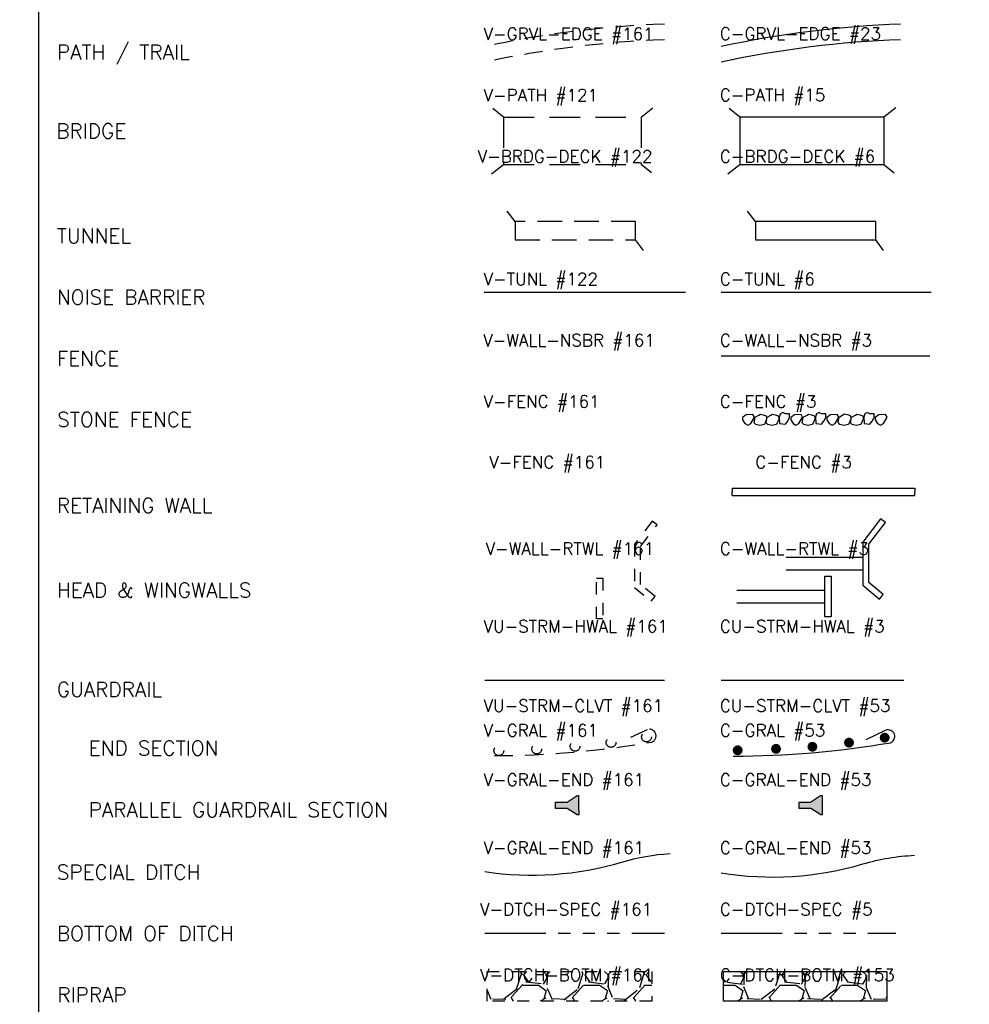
# Model space of a CAD drawing. Extents: x 429357 to 505151, y 227904 to 248592.
# Tile 255 of 256: x 503102 to 503110, y 229930 to 229938. Entities that reach past the tile are written whole.
import ezdxf

# ---------------------------------------------------------------- set-up
doc = ezdxf.new("R2010")
doc.units = 0
doc.header["$MEASUREMENT"] = 0
for name, pattern in [('D05', [0.075, 0.05, -0.025]), ('D10', [0.15, 0.1, -0.05]), ('D15', [0.225, 0.15, -0.075]), ('D20', [0.3, 0.2, -0.1]), ('D25', [0.375, 0.25, -0.125]), ('STREAM2', [0.7375, 0.5, -0.05, 0.0125, -0.05, 0.0125, -0.05, 0.0125, -0.05])]:
    doc.linetypes.add(name, pattern=pattern)
for name, color, linetype in [('C-BRDG-DECK', 6, 'Continuous'), ('C-DTCH-BOTM', 153, 'STREAM2'), ('C-DTCH-SPEC', 5, 'DitchLine'), ('C-FENC', 3, 'LINKFENCE'), ('C-GRAL', 53, 'GRAIL'), ('C-GRAL-END', 53, 'Continuous'), ('C-PATH', 15, 'Continuous'), ('C-RRAP', 1, 'Continuous'), ('C-TUNL', 6, 'Continuous'), ('C-WALL-NSBR', 3, 'NOISE-BARRIER'), ('C-WALL-RTWL', 3, 'Continuous'), ('CU-STRM-CLVT', 53, 'Continuous'), ('CU-STRM-HWAL', 3, 'Continuous'), ('V-ANNO-LGND-LWT6', 6, 'Continuous'), ('V-ANNO-LGND-T120', 4, 'Continuous'), ('V-BRDG-DECK', 122, 'D25'), ('V-DTCH-BOTM', 161, 'STREAM2'), ('V-DTCH-SPEC', 161, 'DitchLine'), ('V-GRAL', 161, 'GRAIL-EX'), ('V-GRAL-END', 161, 'D15'), ('V-PATH-LGND', 121, 'D15'), ('V-RRAP', 161, 'D05'), ('V-RWAY-PROP-TEXT', 4, 'Continuous'), ('V-TUNL', 122, 'D20'), ('V-WALL-NSBR', 161, 'NOISE-BARRIER'), ('VU-STRM-HWAL', 161, 'D10')]:
    doc.layers.add(name, color=color, linetype=linetype)
doc.layers.add('V-ANNO-LGND-LAYR-INFO', color=1, linetype='Continuous', plot=False)
doc.styles.add('L100', font='simplex.shx', dxfattribs={"height": 0.1})
doc.styles.add('L120', font='simplex.shx', dxfattribs={"height": 0.12})
doc.styles.add('ROMANSM', font='romansm.shx')
doc.styles.add('SYMAP', font='symap.shx')
doc.linetypes.add('DitchLine', pattern='A,0.3,-0.14,["V",Standard,S=0.1,R=90,X=-0.02,Y=-0.05],-0.04', length=0.48)
doc.linetypes.add('GRAIL', pattern='A,0.15,-0.01,["I",SYMAP,S=0.2,R=0,X=-0.04,Y=-0.04],0.12', length=0.28)
doc.linetypes.add('GRAIL-EX', pattern='A,0.25,[133,ltypeshp.shx,S=0.04,R=0,X=-0.04,Y=0.04],0.01', length=0.26)
doc.linetypes.add('LINKFENCE', pattern='A,0.25,-0.08,0.25,-0.08,["X",Standard,S=0.08,R=0,X=-0.004,Y=-0.04],-0.12', length=0.78)
doc.linetypes.add('NOISE-BARRIER', pattern='A,0,["====",ROMANSM,S=0.15,R=0,X=-0.05,Y=-0.075],-0.3,["X",ROMANSM,S=0.1,R=0,X=0.3,Y=-0.055],-0.5', length=0.8)

# ---------------------------------------------------------------- blocks, each defined once
blk = doc.blocks.new('V-GUARDRAIL END SECTION')
blk.add_lwpolyline([(0, 0, 0.041137), (1.2837, 0.1105, 1), (1.2449, 0.2117), (1.0812, 0.133)], format="xyb")
for centre in [(1.2407, 0.152), (0.0351, 0.0405), (0.3439, 0.0541), (0.6575, 0.0766), (0.9514, 0.1077)]:
    blk.add_circle(centre, 0.04)
blk = doc.blocks.new('V-GUARDRAIL PARALLEL SECTION')
h = blk.add_hatch(color=155)
h.dxf.hatch_style = 1
h.paths.add_polyline_path([(0.1881, 0.0799), (0.1753, 0.0799), (0.0945, 0.0261), (-0.0001, 0.0256), (0, 0), (0.0002, -0.0256), (0.0948, -0.0249), (0.1763, -0.0776), (0.1891, -0.0775), (0.1885, 0.0012)])
for p, q in [((-0.0001, 0.0256), (0.0945, 0.0261)), ((0, 0), (-0.0001, 0.0256)), ((0.0002, -0.0256), (0, 0)), ((0.0945, 0.0261), (0.1753, 0.0799)), ((0.1753, 0.0799), (0.1881, 0.0799)), ((0.1881, 0.0799), (0.1885, 0.001)), ((0.1885, 0.0014), (0.1891, -0.0775)), ((0.0948, -0.0249), (0.0002, -0.0256)), ((0.1763, -0.0776), (0.0948, -0.0249)), ((0.1891, -0.0775), (0.1763, -0.0776))]:
    blk.add_line(p, q)
blk = doc.blocks.new('C-GUARDRAIL PARALLEL SECTION')
h = blk.add_hatch(color=256)
h.dxf.hatch_style = 1
h.paths.add_polyline_path([(0.1763, -0.0841), (0.1891, -0.084), (0.1885, -0.0053), (0.1881, 0.0734), (0.1753, 0.0733), (0.0945, 0.0196), (-0.0001, 0.0191), (0, -0.0065), (0.0002, -0.0321), (0.0948, -0.0314)])
for p, q in [((-0.0001, 0.0191), (0.0945, 0.0196)), ((0, -0.0065), (-0.0001, 0.0191)), ((0.0945, 0.0196), (0.1753, 0.0733)), ((0.1753, 0.0733), (0.1881, 0.0734)), ((0.1881, 0.0734), (0.1885, -0.0055)), ((0.0002, -0.0321), (0, -0.0065)), ((0.0948, -0.0314), (0.0002, -0.0321)), ((0.1763, -0.0841), (0.0948, -0.0314)), ((0.1885, -0.0051), (0.1891, -0.084)), ((0.1891, -0.084), (0.1763, -0.0841))]:
    blk.add_line(p, q)
blk = doc.blocks.new('C-GUARDRAIL END SECTION')
blk.add_lwpolyline([(0, 0, 0.041137), (1.2837, 0.1105, 1), (1.2449, 0.2117), (1.0812, 0.133)], format="xyb")
at = {"const_width": 0.04, "elevation": 0.4344}
for points in [[(1.2161, 0.1515, 1), (1.2561, 0.1515, 1)], [(0.329, 0.0604, 1), (0.369, 0.0604, 1)], [(0.6259, 0.0774, 1), (0.6659, 0.0774, 1)], [(0.9249, 0.1108, 1), (0.9649, 0.1108, 1)]]:
    blk.add_lwpolyline(points, format="xyb", close=True, dxfattribs=at)
at = {"const_width": 0.04}
blk.add_lwpolyline([(0.0156, 0.0484, 1), (0.0556, 0.0484, 1)], format="xyb", close=True, dxfattribs=at)
for centre, start, end in [((1.2357, 0.1558), 0, 180), ((1.2357, 0.1558), 180, 0), ((0.0356, 0.0484), 0, 180), ((0.0356, 0.0484), 180, 0)]:
    blk.add_arc(centre, 0.0243, start, end)

msp = doc.modelspace()

# ---------------------------------------------------------------- hatches: boundary and pattern name
at = {"layer": 'C-RRAP'}
h = msp.add_hatch(dxfattribs=at)
h.set_pattern_fill('GRAVEL', color=256, scale=0.5, style=0)
h.set_pattern_definition([(228.0128, (503084.321358, 229916.71558), (-4.000000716, -4.50000247), [0.067268, -6.659547]), (184.9697, (503084.276357, 229916.665578), (6.000002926, 0.499995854), [0.115434, -11.427967]), (132.5104, (503084.161357, 229916.655578), (4.99999736, -5.500006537), [0.081394, -8.058019]), (267.2737, (503083.966357, 229916.530578), (0.499998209, 10.000004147), [0.105119, -10.406783]), (292.8337, (503083.961357, 229916.425578), (-2.500005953, 6.000000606), [0.1030775, -10.2046906]), (357.2737, (503084.001357, 229916.330578), (-10.000004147, 0.499998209), [0.105119, -10.406783]), (37.6942, (503084.106357, 229916.325578), (-6.500006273, -4.999997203), [0.1390146, -13.76243]), (72.2553, (503084.216357, 229916.410578), (3.500006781, 11.000002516), [0.131244, -12.9931657]), (121.4296, (503084.256357, 229916.535578), (-4.000005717, 6.500000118), [0.105475, -10.4420407]), (175.2364, (503084.201357, 229916.62558), (5.500002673, -0.499995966), [0.120416, -5.900384]), (222.3974, (503084.081357, 229916.635578), (-6.0000060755, -5.499998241), [0.155724, -15.4166937]), (138.8141, (503084.461358, 229916.52558), (-3.50000287, 2.99999986), [0.0531505, -5.261924]), (171.4692, (503084.421358, 229916.560578), (6.500001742, -1.000004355), [0.1011185, -10.0107595]), (225, (503084.32136, 229916.57558), (-6e-17, -0.5000004), [0.0707105, -0.636396]), (203.1986, (503084.28636, 229916.63558), (2.50000087, 1.00000106), [0.038079, -3.769809]), (291.8014, (503084.25136, 229916.62058), (-0.50000016, 1.50000074), [0.0538515, -2.638732]), (30.9638, (503084.27136, 229916.57058), (1.4999996, 1.00000164), [0.0874645, -2.828013]), (161.5651, (503084.34636, 229916.61558), (1.0000006, -0.4999994), [0.0632455, -1.517894]), (16.3895, (503083.961357, 229916.620578), (5.0000031, 1.499996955), [0.0886, -8.771426]), (70.3462, (503084.046357, 229916.645578), (-1.999998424, -5.500003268), [0.0743305, -7.358707]), (293.1986, (503084.34636, 229916.71558), (-1.00000106, 2.50000087), [0.0761575, -3.7317305]), (343.6105, (503084.376358, 229916.645578), (-5.0000031, 1.499996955), [0.0886, -8.771426]), (339.444, (503083.96136, 229916.31058), (-2.50000192, 0.9999984), [0.08544, -4.186564]), (294.7751, (503084.041357, 229916.280578), (-2.499997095, 5.50000391), [0.071589, -7.087324]), (66.8014, (503084.35136, 229916.21558), (1.00000106, 2.50000087), [0.0761575, -3.7317305]), (17.354, (503084.381358, 229916.285578), (-6.50000361, -1.99999805), [0.0838155, -8.297715]), (69.444, (503084.10636, 229916.21558), (-0.9999984, -2.50000192), [0.04272, -4.229284]), (101.3099, (503084.32136, 229916.21558), (-0.499999, 2.00000118), [0.025495, -2.5240155]), (165.9638, (503084.31636, 229916.24058), (1.50000087, -0.49999923), [0.1030775, -1.958476]), (186.009, (503084.216357, 229916.265578), (5.000001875, 0.499999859), [0.095525, -9.456965]), (303.6901, (503084.27136, 229916.52558), (-0.5000009, 1.0000002), [0.072111, -1.730665]), (353.1572, (503084.311358, 229916.465578), (8.500003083, -1.000004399), [0.125897, -12.4637865]), (60.9454, (503084.436358, 229916.45058), (-2.00000081, -3.50000159), [0.051478, -5.096339]), (90, (503084.46136, 229916.4956), (-0.5, 0.5), [0.03, -0.47]), (120.2564, (503084.206357, 229916.280578), (1.999998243, -3.50000263), [0.069462, -6.876763]), (48.0128, (503084.171357, 229916.34058), (4.000000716, 4.50000247), [0.134536, -6.5922786]), (0, (503084.26136, 229916.4406), (0.5, 0.5), [0.13, -0.37]), (325.3048, (503084.391358, 229916.440578), (-4.99999913, 3.500005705), [0.079057, -7.82664]), (254.0546, (503084.45636, 229916.39558), (-0.50000014, -2.00000086), [0.072801, -3.5672554]), (207.646, (503084.436358, 229916.325578), (-9.500001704, -5.000005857), [0.1185325, -11.734742]), (175.4261, (503084.331358, 229916.270578), (-6.500002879, 0.4999976), [0.1253996, -12.414542])])
h.paths.add_polyline_path([(503107.7992, 229930.3137), (503107.7992, 229930.5548), (503109.1337, 229930.5548), (503109.1337, 229930.3137)])
at = {"layer": 'V-RRAP'}
h = msp.add_hatch(dxfattribs=at)
h.set_pattern_fill('GRAVEL', color=256, scale=0.5, style=0)
h.set_pattern_definition([(228.0128, (503084.21442, 229916.71558), (-4.000000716, -4.50000247), [0.067268, -6.659547]), (184.9697, (503084.16942, 229916.665578), (6.000002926, 0.499995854), [0.115434, -11.427967]), (132.5104, (503084.05442, 229916.655578), (4.99999736, -5.500006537), [0.081394, -8.058019]), (267.2737, (503083.85942, 229916.530578), (0.499998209, 10.000004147), [0.105119, -10.406783]), (292.8337, (503083.85442, 229916.425578), (-2.500005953, 6.000000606), [0.1030775, -10.2046906]), (357.2737, (503083.89442, 229916.330578), (-10.000004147, 0.499998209), [0.105119, -10.406783]), (37.6942, (503083.999419, 229916.325578), (-6.500006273, -4.999997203), [0.1390146, -13.76243]), (72.2553, (503084.109419, 229916.410578), (3.500006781, 11.000002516), [0.131244, -12.993166]), (121.4296, (503084.14942, 229916.535578), (-4.000005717, 6.500000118), [0.105475, -10.442041]), (175.2364, (503084.09442, 229916.62558), (5.50000267, -0.499995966), [0.120416, -5.900384]), (222.3974, (503083.974419, 229916.635578), (-6.000006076, -5.499998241), [0.155724, -15.4166937]), (138.8141, (503084.35442, 229916.52558), (-3.50000287, 2.99999986), [0.0531505, -5.261924]), (171.4692, (503084.31442, 229916.560578), (6.500001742, -1.000004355), [0.1011185, -10.0107595]), (225, (503084.21442, 229916.57558), (-6e-17, -0.5000004), [0.0707105, -0.636396]), (203.1986, (503084.17942, 229916.63558), (2.50000087, 1.00000106), [0.038079, -3.769809]), (291.8014, (503084.14442, 229916.62058), (-0.50000016, 1.50000074), [0.0538515, -2.638732]), (30.9638, (503084.16442, 229916.57058), (1.4999996, 1.00000164), [0.0874645, -2.828013]), (161.5651, (503084.23942, 229916.61558), (1.0000006, -0.4999994), [0.0632455, -1.517894]), (16.3895, (503083.85442, 229916.620578), (5.0000031, 1.499996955), [0.0886, -8.771426]), (70.3462, (503083.93942, 229916.645578), (-1.999998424, -5.500003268), [0.0743305, -7.358707]), (293.1986, (503084.23942, 229916.71558), (-1.00000106, 2.50000087), [0.0761575, -3.7317305]), (343.6105, (503084.26942, 229916.645578), (-5.0000031, 1.499996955), [0.0886, -8.771426]), (339.444, (503083.85442, 229916.31058), (-2.50000192, 0.9999984), [0.08544, -4.186564]), (294.7751, (503083.93442, 229916.280578), (-2.499997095, 5.50000391), [0.071589, -7.087324]), (66.8014, (503084.24442, 229916.21558), (1.00000106, 2.50000087), [0.0761575, -3.7317305]), (17.354, (503084.27442, 229916.285578), (-6.50000361, -1.99999805), [0.0838155, -8.297715]), (69.444, (503083.99942, 229916.21558), (-0.9999984, -2.50000192), [0.04272, -4.229284]), (101.3099, (503084.21442, 229916.21558), (-0.499999, 2.00000118), [0.025495, -2.5240155]), (165.9638, (503084.20942, 229916.24058), (1.5000009, -0.49999923), [0.1030775, -1.958476]), (186.009, (503084.10942, 229916.265578), (5.000001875, 0.49999986), [0.095525, -9.456965]), (303.6901, (503084.16442, 229916.52558), (-0.5000009, 1.0000002), [0.072111, -1.730665]), (353.1572, (503084.20442, 229916.465578), (8.500003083, -1.000004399), [0.125897, -12.4637865]), (60.9454, (503084.32942, 229916.45058), (-2.00000081, -3.50000159), [0.051478, -5.096339]), (90, (503084.3544, 229916.4956), (-0.5, 0.5), [0.03, -0.47]), (120.2564, (503084.09942, 229916.280578), (1.999998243, -3.50000263), [0.069462, -6.876763]), (48.0128, (503084.06442, 229916.34058), (4.000000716, 4.50000247), [0.134536, -6.592279]), (0, (503084.1544, 229916.4406), (0.5, 0.5), [0.13, -0.37]), (325.3048, (503084.28442, 229916.440578), (-4.99999913, 3.500005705), [0.079057, -7.82664]), (254.0546, (503084.34942, 229916.39558), (-0.50000014, -2.00000086), [0.072801, -3.5672554]), (207.646, (503084.32942, 229916.325578), (-9.500001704, -5.000005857), [0.1185325, -11.734742]), (175.4261, (503084.22442, 229916.270578), (-6.500002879, 0.4999976), [0.1253996, -12.414542])])
h.paths.add_polyline_path([(503105.8701, 229930.3137), (503105.8701, 229930.5548), (503107.2149, 229930.5548), (503107.2149, 229930.3137)])

# ---------------------------------------------------------------- linework, layer by layer
at = {"layer": 'C-BRDG-DECK'}
for p, q in [((503107.933, 229937.5269), (503107.933, 229937.1395)), ((503109.1089, 229937.5269), (503109.1089, 229937.1395))]:
    msp.add_line(p, q, dxfattribs=at)
for points in [[(503109.2061, 229937.6029), (503109.1089, 229937.5269), (503107.933, 229937.5269), (503107.8468, 229937.5957)], [(503107.8359, 229937.0635), (503107.933, 229937.1395), (503109.1089, 229937.1395), (503109.1951, 229937.0707)]]:
    msp.add_lwpolyline(points, dxfattribs=at)
at = {"layer": 'C-DTCH-BOTM'}
msp.add_line((503107.7801, 229930.8688), (503109.2076, 229930.8688), dxfattribs=at)
at = {"layer": 'C-DTCH-SPEC', "flags": 128}
msp.add_lwpolyline([(503107.7801, 229931.3611, 0.114447), (503108.9387, 229931.4323, -0.062027), (503109.3601, 229931.5027, -0.062027)], format="xyb", dxfattribs=at)
at = {"layer": 'C-FENC'}
msp.add_lwpolyline([(503107.7801, 229935.5781), (503109.4861, 229935.5781)], dxfattribs=at)
for points in [[(503108.0532, 229935.0778), (503108.0401, 229935.1003), (503107.9865, 229935.0972), (503107.9559, 229935.0747), (503107.9559, 229935.0552), (503107.9745, 229935.0265), (503107.9985, 229935.0132), (503108.0226, 229935.0265)], [(503108.0587, 229935.0778), (503108.0893, 229935.0952), (503108.1013, 229935.1034), (503108.1253, 229935.0972), (503108.1494, 229935.089), (503108.1527, 229935.0727), (503108.1527, 229935.0614), (503108.1343, 229935.0174), (503108.0958, 229935.0098), (503108.0636, 229935.0168), (503108.0499, 229935.0327)], [(503108.1569, 229935.0778), (503108.1875, 229935.0952), (503108.1995, 229935.1034), (503108.2236, 229935.0972), (503108.2476, 229935.089), (503108.2509, 229935.0727), (503108.2509, 229935.0614), (503108.2325, 229935.0174), (503108.194, 229935.0098), (503108.1619, 229935.0168), (503108.1481, 229935.0327)], [(503108.2859, 229935.1147), (503108.2651, 229935.1065), (503108.2553, 229935.0778), (503108.2586, 229935.0265), (503108.2826, 229935.0245), (503108.3067, 229935.0214), (503108.3252, 229935.044), (503108.3405, 229935.0747), (503108.3405, 229935.1065), (503108.3067, 229935.1065)], [(503108.4466, 229935.0778), (503108.4335, 229935.1003), (503108.3799, 229935.0972), (503108.3493, 229935.0747), (503108.3493, 229935.0552), (503108.3679, 229935.0265), (503108.3919, 229935.0132), (503108.416, 229935.0265)], [(503108.452, 229935.0778), (503108.4826, 229935.0952), (503108.4947, 229935.1034), (503108.5187, 229935.0972), (503108.5428, 229935.089), (503108.546, 229935.0727), (503108.546, 229935.0614), (503108.5277, 229935.0174), (503108.4892, 229935.0098), (503108.457, 229935.0168), (503108.4433, 229935.0327)], [(503108.5811, 229935.1147), (503108.5604, 229935.1065), (503108.5505, 229935.0778), (503108.5538, 229935.0265), (503108.5779, 229935.0245), (503108.6019, 229935.0214), (503108.6205, 229935.044), (503108.6358, 229935.0747), (503108.6358, 229935.1065), (503108.6019, 229935.1065)], [(503108.7418, 229935.0778), (503108.7287, 229935.1003), (503108.6752, 229935.0972), (503108.6445, 229935.0747), (503108.6445, 229935.0552), (503108.6631, 229935.0265), (503108.6872, 229935.0132), (503108.7112, 229935.0265)], [(503108.7451, 229935.0793), (503108.7757, 229935.0967), (503108.7878, 229935.1049), (503108.8118, 229935.0987), (503108.8359, 229935.0905), (503108.8391, 229935.0741), (503108.8391, 229935.0629), (503108.8208, 229935.0189), (503108.7822, 229935.0113), (503108.7501, 229935.0183), (503108.7364, 229935.0342)], [(503108.8465, 229935.0778), (503108.8771, 229935.0952), (503108.8891, 229935.1034), (503108.9131, 229935.0972), (503108.9372, 229935.089), (503108.9405, 229935.0727), (503108.9405, 229935.0614), (503108.9221, 229935.0174), (503108.8836, 229935.0098), (503108.8515, 229935.0168), (503108.8377, 229935.0327)], [(503108.9756, 229935.1147), (503108.9548, 229935.1065), (503108.945, 229935.0778), (503108.9482, 229935.0265), (503108.9723, 229935.0245), (503108.9963, 229935.0214), (503109.0149, 229935.044), (503109.0302, 229935.0747), (503109.0302, 229935.1065), (503108.9963, 229935.1065)], [(503109.1363, 229935.0778), (503109.1231, 229935.1003), (503109.0696, 229935.0972), (503109.039, 229935.0747), (503109.039, 229935.0552), (503109.0576, 229935.0265), (503109.0816, 229935.0132), (503109.1057, 229935.0265)]]:
    msp.add_lwpolyline(points, close=True, dxfattribs=at)
at = {"layer": 'C-GRAL'}
msp.add_line((503107.7801, 229932.9318), (503109.2737, 229932.9318), dxfattribs=at)
at = {"layer": 'C-PATH'}
for centre in [(503109.5506, 229929.8924), (503109.5506, 229929.7651)]:
    msp.add_arc(centre, 8.3985, 92.07228, 102.17012, dxfattribs=at)
at = {"layer": 'C-RRAP'}
msp.add_lwpolyline([(503107.7992, 229930.3137), (503107.7992, 229930.5548), (503109.1337, 229930.5548), (503109.1337, 229930.3137)], close=True, dxfattribs=at)
at = {"layer": 'C-TUNL'}
for p, q in [((503108.0609, 229936.6733), (503107.9963, 229936.7601)), ((503109.1079, 229936.4375), (503109.0433, 229936.5243))]:
    msp.add_line(p, q, dxfattribs=at)
msp.add_lwpolyline([(503109.0433, 229936.6733), (503108.0609, 229936.6733), (503108.0609, 229936.5243), (503109.0433, 229936.5243)], close=True, dxfattribs=at)
at = {"layer": 'C-WALL-NSBR', "flags": 128}
msp.add_lwpolyline([(503107.7801, 229936.0974), (503109.4965, 229936.0974)], dxfattribs=at)
at = {"layer": 'C-WALL-RTWL', "linetype": 'CONTINUOUS'}
for p, q in [((503107.8702, 229934.4991), (503107.8702, 229934.4684)), ((503107.8702, 229934.4991), (503107.9279, 229934.4991)), ((503107.9279, 229934.4991), (503108.1148, 229934.4991)), ((503108.1148, 229934.4991), (503108.3018, 229934.4991)), ((503108.3018, 229934.4991), (503108.4915, 229934.4991)), ((503108.4915, 229934.4991), (503108.6784, 229934.4991)), ((503108.6784, 229934.4991), (503108.8653, 229934.4991)), ((503108.8653, 229934.4991), (503109.0522, 229934.4991)), ((503109.0522, 229934.4991), (503109.2392, 229934.4991)), ((503109.2392, 229934.4991), (503109.3619, 229934.4991)), ((503109.3619, 229934.4991), (503109.3619, 229934.4684)), ((503107.8702, 229934.4376), (503107.8702, 229934.4684)), ((503107.8702, 229934.4376), (503107.9279, 229934.4376)), ((503107.9279, 229934.4376), (503108.1148, 229934.4376)), ((503108.1148, 229934.4376), (503108.3018, 229934.4376)), ((503108.3018, 229934.4376), (503108.4915, 229934.4376)), ((503108.4915, 229934.4376), (503108.6784, 229934.4376)), ((503108.6784, 229934.4376), (503108.8653, 229934.4376)), ((503108.8653, 229934.4376), (503109.0522, 229934.4376)), ((503109.0522, 229934.4376), (503109.2392, 229934.4376)), ((503109.2392, 229934.4376), (503109.3619, 229934.4376)), ((503109.3619, 229934.4376), (503109.3619, 229934.4684))]:
    msp.add_line(p, q, dxfattribs=at)
at = {"layer": 'CU-STRM-CLVT'}
for p, q in [((503108.3114, 229933.9369), (503108.938, 229933.9369)), ((503108.3114, 229933.8314), (503108.938, 229933.8314)), ((503107.9098, 229933.6675), (503108.6284, 229933.6675)), ((503107.9098, 229933.5619), (503108.6284, 229933.5619))]:
    msp.add_line(p, q, dxfattribs=at)
at = {"layer": 'CU-STRM-HWAL'}
for points in [[(503109.0833, 229934.2478), (503108.938, 229934.0583), (503108.938, 229933.7068), (503109.0732, 229933.5936), (503109.1053, 229933.6319), (503108.988, 229933.7301), (503108.988, 229934.0414), (503109.123, 229934.2174)], [(503108.6284, 229933.449), (503108.6284, 229933.7804), (503108.6784, 229933.7804), (503108.6784, 229933.449)]]:
    msp.add_lwpolyline(points, close=True, dxfattribs=at)
at = {"layer": 'V-ANNO-LGND-LWT6'}
msp.add_line((503102.2076, 229944.846), (503102.2076, 229923.8544), dxfattribs=at)
at = {"layer": 'V-BRDG-DECK'}
for p, q in [((503106.004, 229937.5269), (503105.9177, 229937.5957)), ((503107.127, 229937.5269), (503107.2241, 229937.6029)), ((503106.004, 229937.5269), (503106.004, 229937.1395)), ((503107.127, 229937.5269), (503107.127, 229937.1395)), ((503105.9068, 229937.0635), (503106.004, 229937.1395)), ((503107.2132, 229937.0707), (503107.127, 229937.1395))]:
    msp.add_line(p, q, dxfattribs=at)
for points in [[(503106.004, 229937.5269), (503107.127, 229937.5269)], [(503106.004, 229937.1395), (503107.127, 229937.1395)]]:
    msp.add_lwpolyline(points, dxfattribs=at)
at = {"layer": 'V-DTCH-BOTM'}
msp.add_line((503105.851, 229930.8688), (503107.3178, 229930.8688), dxfattribs=at)
at = {"layer": 'V-DTCH-SPEC', "flags": 128}
msp.add_lwpolyline([(503105.851, 229931.3705, 0.110547), (503106.9706, 229931.448, -0.058044), (503107.3646, 229931.517, -0.058044)], format="xyb", dxfattribs=at)
at = {"layer": 'V-GRAL'}
msp.add_line((503105.851, 229932.9318), (503107.3178, 229932.9318), dxfattribs=at)
at = {"layer": 'V-PATH-LGND'}
for centre in [(503107.6215, 229929.8924), (503107.6215, 229929.7651)]:
    msp.add_arc(centre, 8.3985, 92.07228, 102.17012, dxfattribs=at)
at = {"layer": 'V-RRAP'}
msp.add_lwpolyline([(503105.8701, 229930.3137), (503105.8701, 229930.5548), (503107.2149, 229930.5548), (503107.2149, 229930.3137)], close=True, dxfattribs=at)
at = {"layer": 'V-RWAY-PROP-TEXT'}
msp.add_circle((503125.9849, 229928.9035), 2024.7102, dxfattribs=at)
at = {"layer": 'V-TUNL'}
for p, q in [((503106.0997, 229936.6733), (503106.0351, 229936.7601)), ((503107.1467, 229936.4375), (503107.0821, 229936.5243))]:
    msp.add_line(p, q, dxfattribs=at)
msp.add_lwpolyline([(503107.0821, 229936.6733), (503106.0997, 229936.6733), (503106.0997, 229936.5243), (503107.0821, 229936.5243)], close=True, dxfattribs=at)
at = {"layer": 'V-WALL-NSBR', "flags": 128}
msp.add_lwpolyline([(503105.8476, 229936.0976), (503107.4892, 229936.0976)], dxfattribs=at)
at = {"layer": 'VU-STRM-HWAL'}
for points in [[(503107.2193, 229934.2303), (503107.0739, 229934.0409), (503107.0739, 229933.6893), (503107.2091, 229933.5761), (503107.2412, 229933.6145), (503107.1239, 229933.7127), (503107.1239, 229934.0239), (503107.259, 229934.1999)], [(503106.7644, 229933.4315), (503106.7644, 229933.7629), (503106.8144, 229933.7629), (503106.8144, 229933.4315)]]:
    msp.add_lwpolyline(points, close=True, dxfattribs=at)

# ---------------------------------------------------------------- block references
at = {"layer": 'C-GRAL-END'}
for name, p in [('C-GUARDRAIL END SECTION', (503107.8803, 229932.3113)), ('C-GUARDRAIL PARALLEL SECTION', (503108.4175, 229931.9174))]:
    msp.add_blockref(name, p, dxfattribs=at)
at = {"layer": 'V-GRAL-END'}
for name, p in [('V-GUARDRAIL END SECTION', (503105.9312, 229932.3162)), ('V-GUARDRAIL PARALLEL SECTION', (503106.4291, 229931.9109))]:
    msp.add_blockref(name, p, dxfattribs=at)

# ---------------------------------------------------------------- texts
at = {"layer": 'V-ANNO-LGND-LAYR-INFO', "style": 'L100'}
for s, p in [('V-GRVL-EDGE #161', (503105.8417, 229938.1556)), ('C-GRVL-EDGE #23', (503107.7704, 229938.1572)), ('V-PATH #121', (503105.8417, 229937.6556)), ('C-PATH #15', (503107.7704, 229937.6572)), ('V-BRDG-DECK #122', (503105.7934, 229937.1556)), ('C-BRDG-DECK #6', (503107.7707, 229937.1556)), ('V-TUNL #122', (503105.8416, 229936.1556)), ('C-TUNL #6', (503107.7707, 229936.1556)), ('V-WALL-NSBR #161', (503105.8385, 229935.6556)), ('C-WALL-NSBR #3', (503107.7707, 229935.6556)), ('V-FENC #161', (503105.8417, 229935.1556)), ('C-FENC #3', (503107.7707, 229935.1556)), ('V-FENC #161', (503105.888, 229934.6609)), ('C-FENC #3', (503108.0602, 229934.6609)), ('V-WALL-RTWL #161', (503105.8586, 229933.9556)), ('C-WALL-RTWL #3', (503107.7707, 229933.9556)), ('VU-STRM-HWAL #161', (503105.8417, 229933.3217)), ('CU-STRM-HWAL #3', (503107.7707, 229933.3217)), ('VU-STRM-CLVT #161', (503105.8417, 229932.6729)), ('CU-STRM-CLVT #53', (503107.7707, 229932.6729)), ('V-GRAL #161', (503105.8417, 229932.4729)), ('C-GRAL #53', (503107.7707, 229932.4729)), ('V-GRAL-END #161', (503105.8417, 229932.0693)), ('C-GRAL-END #53', (503107.7707, 229932.0693)), ('V-GRAL-END #161', (503105.8417, 229931.5144)), ('C-GRAL-END #53', (503107.7707, 229931.5144)), ('V-DTCH-SPEC #161', (503105.8127, 229931.0126)), ('C-DTCH-SPEC #5', (503107.7707, 229931.0126)), ('V-DTCH-BOTM #161', (503105.8127, 229930.477)), ('C-DTCH-BOTM #153', (503107.7707, 229930.477))]:
    msp.add_text(s, height=0.1, dxfattribs=at).set_placement(p)
at = {"layer": 'V-ANNO-LGND-T120', "style": 'L120'}
for s, p in [('PATH / TRAIL', (503102.3573, 229937.9969)), ('BRIDGE', (503102.3534, 229937.3529)), ('TUNNEL', (503102.3573, 229936.4969)), ('NOISE BARRIER', (503102.3573, 229935.9969)), ('FENCE', (503102.3573, 229935.4969)), ('STONE FENCE', (503102.3603, 229934.9989)), ('RETAINING WALL', (503102.3573, 229934.2969)), ('HEAD & WINGWALLS', (503102.3573, 229933.6061)), ('GUARDRAIL', (503102.3573, 229932.7969)), ('END SECTION', (503102.6177, 229932.3179)), ('PARALLEL GUARDRAIL SECTION', (503102.6177, 229931.8148)), ('SPECIAL DITCH', (503102.3573, 229931.3049)), ('BOTTOM OF DITCH', (503102.3573, 229930.8052)), ('RIPRAP', (503102.3615, 229930.3047))]:
    msp.add_text(s, height=0.12, dxfattribs=at).set_placement(p)

doc.saveas('drawing.dxf')
